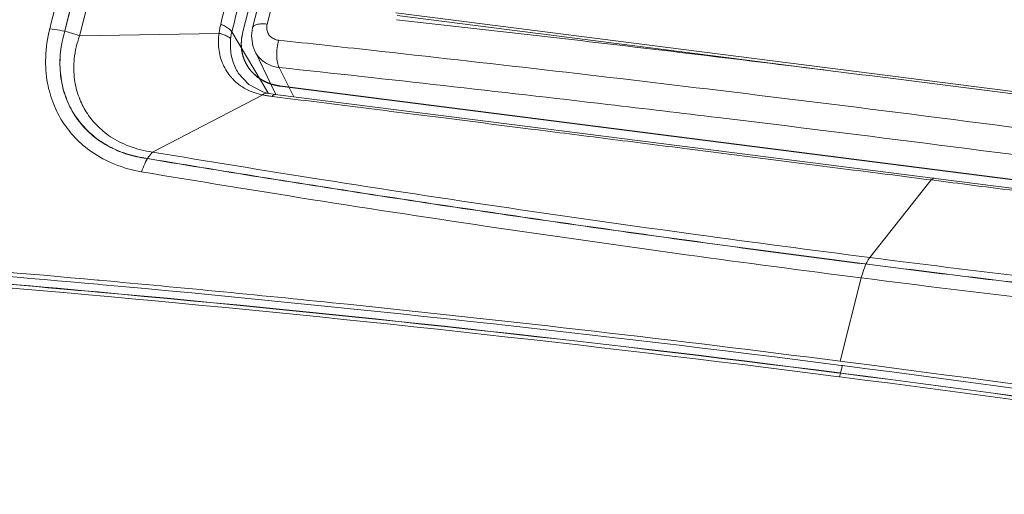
# Model space of a CAD drawing. Header units: millimetres. Extents: x -473 to 23648, y -382 to 1866.
# Tile 172 of 256: x 5688 to 5736, y 634 to 657. Entities that reach past the tile are written whole.
import ezdxf

# ---------------------------------------------------------------- set-up
doc = ezdxf.new("R2010")
doc.units = ezdxf.units.MM
doc.header["$LTSCALE"] = 80
doc.layers.get('0').update_dxf_attribs({"linetype": 'CONTINUOUS'})
for name, color, linetype in [('02___PRT_ALL_AXES', 7, 'CONTINUOUS'), ('09_ALL_ROUNDS', 7, 'CONTINUOUS'), ('20_ALL_FEATURES', 7, 'CONTINUOUS')]:
    doc.layers.add(name, color=color, linetype=linetype)

msp = doc.modelspace()

# ---------------------------------------------------------------- linework, layer by layer
at = {"linetype": 'Continuous', "lineweight": 0}
for p, q in [((5723.661, 751.164), (5699.529, 656.267)), ((5724.365, 751.341), (5700.234, 656.444)), ((5706.443, 656.987), (5759.779, 650.179)), ((5706.508, 656.862), (5727.776, 654.147)), ((5713.61, 655.848), (5713.346, 655.878)), ((5700.657, 653.048), (5699.637, 655.151)), ((5701.521, 652.939), (5700.816, 654.351)), ((5727.776, 654.148), (5727.509, 654.181))]:
    msp.add_line(p, q, dxfattribs=at)
msp.add_lwpolyline([(5699.529, 656.267), (5699.477, 655.878), (5699.542, 655.397), (5699.64, 655.145)], dxfattribs=at)
for centre, radius, start, end in [((5527.9, -950.446), 1616.994, 83.414483, 83.659504), ((5535.623, -886.521), 1551.009, 83.721338, 83.887205), ((5524.815, -976.891), 1643.618, 82.916163, 83.404133), ((5534.56, -897.821), 1561.05, 83.301186, 83.886264), ((5521.64, -1002.382), 1669.306, 82.4892, 82.906674)]:
    msp.add_arc(centre, radius, start, end, dxfattribs=at)
for points, knots in [([(5700.234, 656.444), (5700.126, 656.455), (5699.932, 656.461), (5699.691, 656.424), (5699.551, 656.337), (5699.532, 656.275), (5699.531, 656.267)], [0, 0, 0, 0, 0.3263595, 0.5754329, 0.7403803, 0.7665016, 0.7665016, 0.7665016, 0.7665016]), ([(5700.234, 656.444), (5700.216, 656.373), (5700.202, 656.226), (5700.257, 656.014), (5700.383, 655.837), (5700.566, 655.714), (5700.71, 655.677), (5700.784, 655.669)], [0, 0, 0, 0, 0.219854, 0.432232, 0.642528, 0.857329, 1.081166, 1.081166, 1.081166, 1.081166]), ([(5700.784, 655.669), (5700.753, 655.546), (5700.709, 655.296), (5700.691, 654.93), (5700.719, 654.612), (5700.774, 654.422), (5700.816, 654.351)], [0, 0, 0, 0, 0.379284, 0.76049, 1.093599, 1.339714, 1.339714, 1.339714, 1.339714]), ([(5699.64, 655.146), (5699.707, 655.008), (5699.898, 654.744), (5700.312, 654.462), (5700.645, 654.371), (5700.816, 654.351)], [0, 0, 0, 0, 0.459406, 0.956616, 1.473686, 1.473686, 1.473686, 1.473686]), ([(5705.248, 655.184), (5710.825, 654.571), (5723.526, 653.104), (5742.262, 650.711), (5755.41, 648.868), (5761.449, 647.989)], [0, 0, 0, 0, 16.832305, 38.355887, 56.661917, 56.661917, 56.661917, 56.661917]), ([(5716.657, 652.573), (5718.429, 652.364), (5727.314, 651.306), (5741.54, 649.489), (5753.977, 647.754), (5759.314, 646.984)], [0, 0, 0, 0, 5.351392, 26.844668, 43.022712, 43.022712, 43.022712, 43.022712])]:
    msp.add_open_spline(points, degree=3, knots=knots, dxfattribs=at)
at = {"layer": '02___PRT_ALL_AXES', "linetype": 'Continuous', "lineweight": 0}
for p, q in [((5723.247, 751.16), (5699.052, 656.011)), ((5697.805, 685.001), (5690.414, 655.861)), ((5700.851, 653.457), (5764.411, 645.343)), ((5700.854, 653.466), (5764.413, 645.353))]:
    msp.add_line(p, q, dxfattribs=at)
for points, knots in [([(5698.524, 687.83), (5698.313, 687.002), (5695.608, 676.342), (5692.904, 665.683), (5690.412, 655.852)], [0, 0, 0, 0, 2.565626, 32.991605, 32.991605, 32.991605, 32.991605]), ([(5694.181, 649.325), (5693.733, 649.399), (5692.896, 649.634), (5691.812, 650.208), (5690.984, 650.917), (5690.362, 651.7), (5689.904, 652.594), (5689.596, 653.649), (5689.514, 654.891), (5689.64, 655.766), (5689.755, 656.215)], [0, 0, 0, 0, 1.361307, 2.583298, 3.651609, 4.608016, 5.56723, 6.645791, 7.881763, 9.273309, 9.273309, 9.273309, 9.273309]), ([(5689.755, 656.215), (5689.916, 656.201), (5690.242, 656.155), (5690.722, 656.042), (5691.037, 655.936), (5691.19, 655.875)], [0, 0, 0, 0, 0.483986, 0.986203, 1.479307, 1.479307, 1.479307, 1.479307]), ([(5699.243, 654.486), (5699.236, 654.5), (5699.222, 654.529), (5699.205, 654.564), (5699.191, 654.593), (5699.181, 654.614), (5699.17, 654.635), (5699.16, 654.657), (5699.151, 654.675), (5699.145, 654.687), (5699.141, 654.694), (5699.139, 654.7), (5699.136, 654.705), (5699.134, 654.709), (5699.133, 654.712), (5699.132, 654.713), (5699.132, 654.714), (5699.131, 654.716), (5699.13, 654.719), (5699.129, 654.723), (5699.127, 654.728), (5699.125, 654.735), (5699.122, 654.745), (5699.118, 654.757), (5699.112, 654.772), (5699.103, 654.799), (5699.09, 654.838), (5699.078, 654.877), (5699.068, 654.904), (5699.063, 654.92), (5699.059, 654.932), (5699.056, 654.941), (5699.054, 654.949), (5699.052, 654.954), (5699.051, 654.958), (5699.05, 654.96), (5699.049, 654.962), (5699.049, 654.964), (5699.049, 654.965), (5699.048, 654.968), (5699.047, 654.973), (5699.046, 654.98), (5699.044, 654.99), (5699.041, 655.006), (5699.037, 655.026), (5699.032, 655.049), (5699.028, 655.073), (5699.023, 655.096), (5699.019, 655.12), (5699.014, 655.143), (5699.01, 655.163), (5699.007, 655.179), (5699.005, 655.189), (5699.004, 655.197), (5699.003, 655.202), (5699.002, 655.207), (5699.001, 655.211), (5699.001, 655.213), (5699, 655.214), (5699, 655.216), (5699, 655.218), (5699, 655.221), (5699, 655.227), (5698.999, 655.233), (5698.999, 655.241), (5698.998, 655.252), (5698.997, 655.268), (5698.996, 655.289), (5698.994, 655.314), (5698.993, 655.339), (5698.991, 655.364), (5698.99, 655.389), (5698.988, 655.414), (5698.987, 655.434), (5698.986, 655.451), (5698.985, 655.461), (5698.985, 655.47), (5698.984, 655.475), (5698.984, 655.479), (5698.984, 655.481), (5698.984, 655.483), (5698.984, 655.485), (5698.985, 655.489), (5698.985, 655.494), (5698.986, 655.503), (5698.986, 655.513), (5698.987, 655.525), (5698.988, 655.541), (5698.99, 655.57), (5698.993, 655.611), (5698.995, 655.652), (5698.997, 655.68), (5698.998, 655.697), (5698.999, 655.709), (5699, 655.719), (5699, 655.727), (5699, 655.732), (5699.001, 655.736), (5699.001, 655.739), (5699.001, 655.741), (5699.001, 655.742), (5699.002, 655.744), (5699.002, 655.747), (5699.003, 655.752), (5699.004, 655.758), (5699.005, 655.765), (5699.007, 655.773), (5699.01, 655.788), (5699.014, 655.809), (5699.019, 655.834), (5699.023, 655.859), (5699.028, 655.884), (5699.035, 655.918), (5699.043, 655.96), (5699.049, 655.994), (5699.052, 656.011)], [0, 0, 0, 0, 0.047593, 0.095187, 0.118983, 0.14278, 0.166577, 0.190374, 0.21417, 0.226069, 0.232018, 0.237967, 0.243916, 0.249865, 0.251353, 0.25284, 0.254341, 0.255877, 0.25895, 0.262023, 0.268169, 0.274315, 0.286607, 0.298899, 0.311191, 0.335776, 0.384944, 0.434112, 0.458696, 0.470989, 0.483281, 0.495573, 0.501719, 0.507865, 0.510938, 0.514011, 0.515547, 0.517057, 0.518558, 0.520059, 0.526063, 0.532067, 0.544074, 0.556082, 0.580097, 0.604112, 0.628128, 0.652143, 0.676158, 0.700174, 0.724189, 0.736196, 0.748204, 0.754208, 0.760212, 0.766215, 0.769217, 0.770718, 0.772219, 0.773781, 0.775342, 0.778464, 0.78471, 0.790955, 0.7972, 0.80969, 0.822181, 0.847161, 0.872142, 0.897123, 0.922104, 0.947084, 0.972065, 0.997046, 1.009536, 1.022026, 1.028272, 1.034517, 1.037639, 1.039189, 1.040723, 1.04379, 1.046858, 1.052994, 1.059129, 1.0714, 1.083671, 1.095942, 1.120484, 1.169568, 1.218652, 1.243194, 1.255465, 1.267736, 1.280007, 1.286142, 1.292278, 1.295345, 1.298413, 1.299947, 1.301526, 1.303131, 1.304736, 1.311158, 1.317579, 1.324, 1.330421, 1.343263, 1.368947, 1.394631, 1.420316, 1.446, 1.471684, 1.523053, 1.574421, 1.574421, 1.574421, 1.574421]), ([(5699.246, 654.495), (5699.239, 654.509), (5699.225, 654.538), (5699.207, 654.574), (5699.193, 654.602), (5699.183, 654.624), (5699.173, 654.645), (5699.162, 654.666), (5699.153, 654.684), (5699.147, 654.697), (5699.144, 654.704), (5699.141, 654.709), (5699.139, 654.714), (5699.137, 654.718), (5699.135, 654.721), (5699.135, 654.722), (5699.134, 654.724), (5699.134, 654.726), (5699.133, 654.728), (5699.131, 654.732), (5699.13, 654.737), (5699.127, 654.745), (5699.124, 654.754), (5699.12, 654.766), (5699.115, 654.782), (5699.106, 654.809), (5699.093, 654.848), (5699.08, 654.887), (5699.071, 654.914), (5699.066, 654.929), (5699.062, 654.941), (5699.059, 654.951), (5699.056, 654.959), (5699.054, 654.963), (5699.053, 654.967), (5699.052, 654.97), (5699.052, 654.972), (5699.051, 654.973), (5699.051, 654.975), (5699.05, 654.978), (5699.05, 654.982), (5699.048, 654.99), (5699.046, 655), (5699.043, 655.015), (5699.039, 655.035), (5699.035, 655.059), (5699.03, 655.082), (5699.026, 655.106), (5699.021, 655.129), (5699.017, 655.153), (5699.013, 655.173), (5699.01, 655.188), (5699.008, 655.198), (5699.006, 655.206), (5699.005, 655.212), (5699.004, 655.217), (5699.004, 655.22), (5699.003, 655.222), (5699.003, 655.224), (5699.003, 655.225), (5699.003, 655.227), (5699.002, 655.231), (5699.002, 655.236), (5699.002, 655.242), (5699.001, 655.251), (5699.001, 655.261), (5699, 655.278), (5698.998, 655.298), (5698.997, 655.323), (5698.995, 655.348), (5698.994, 655.373), (5698.992, 655.398), (5698.991, 655.423), (5698.989, 655.444), (5698.988, 655.461), (5698.988, 655.471), (5698.987, 655.479), (5698.987, 655.484), (5698.987, 655.488), (5698.987, 655.49), (5698.987, 655.492), (5698.987, 655.495), (5698.987, 655.499), (5698.987, 655.504), (5698.988, 655.512), (5698.989, 655.522), (5698.989, 655.535), (5698.99, 655.551), (5698.992, 655.579), (5698.995, 655.62), (5698.998, 655.661), (5698.999, 655.69), (5699.001, 655.706), (5699.001, 655.718), (5699.002, 655.728), (5699.003, 655.737), (5699.003, 655.742), (5699.003, 655.746), (5699.003, 655.748), (5699.003, 655.75), (5699.004, 655.752), (5699.004, 655.753), (5699.005, 655.757), (5699.005, 655.761), (5699.007, 655.768), (5699.008, 655.774), (5699.009, 655.782), (5699.012, 655.797), (5699.016, 655.818), (5699.021, 655.843), (5699.026, 655.869), (5699.031, 655.894), (5699.037, 655.927), (5699.045, 655.97), (5699.051, 656.003), (5699.055, 656.02)], [0, 0, 0, 0, 0.047593, 0.095187, 0.118983, 0.14278, 0.166577, 0.190374, 0.21417, 0.226069, 0.232018, 0.237967, 0.243916, 0.249865, 0.251353, 0.25284, 0.254341, 0.255877, 0.25895, 0.262023, 0.268169, 0.274315, 0.286607, 0.298899, 0.311191, 0.335776, 0.384944, 0.434112, 0.458696, 0.470989, 0.483281, 0.495573, 0.501719, 0.507865, 0.510938, 0.514011, 0.515547, 0.517057, 0.518558, 0.520059, 0.526063, 0.532067, 0.544074, 0.556082, 0.580097, 0.604112, 0.628128, 0.652143, 0.676158, 0.700174, 0.724189, 0.736196, 0.748204, 0.754208, 0.760212, 0.766215, 0.769217, 0.770718, 0.772219, 0.773781, 0.775342, 0.778464, 0.78471, 0.790955, 0.7972, 0.80969, 0.822181, 0.847161, 0.872142, 0.897123, 0.922104, 0.947084, 0.972065, 0.997046, 1.009536, 1.022026, 1.028272, 1.034517, 1.037639, 1.039189, 1.040723, 1.04379, 1.046858, 1.052994, 1.059129, 1.0714, 1.083671, 1.095942, 1.120484, 1.169568, 1.218652, 1.243194, 1.255465, 1.267736, 1.280007, 1.286142, 1.292278, 1.295345, 1.298413, 1.299947, 1.301526, 1.303131, 1.304736, 1.311158, 1.317579, 1.324, 1.330421, 1.343263, 1.368947, 1.394631, 1.420316, 1.446, 1.471684, 1.523053, 1.574421, 1.574421, 1.574421, 1.574421]), ([(5690.412, 655.852), (5690.328, 655.52), (5690.221, 654.849), (5690.26, 653.844), (5690.501, 652.891), (5690.935, 652.025), (5691.547, 651.276), (5692.315, 650.671), (5693.211, 650.231), (5693.862, 650.059), (5694.197, 650.003)], [0, 0, 0, 0, 1.027009, 2.023748, 2.995902, 3.953196, 4.908214, 5.874143, 6.862524, 7.881373, 7.881373, 7.881373, 7.881373]), ([(5690.414, 655.861), (5690.33, 655.529), (5690.223, 654.858), (5690.263, 653.854), (5690.504, 652.901), (5690.938, 652.034), (5691.55, 651.286), (5692.318, 650.681), (5693.213, 650.241), (5693.865, 650.069), (5694.2, 650.013)], [0, 0, 0, 0, 1.027009, 2.023748, 2.995902, 3.953196, 4.908214, 5.874143, 6.862524, 7.881373, 7.881373, 7.881373, 7.881373]), ([(5694.708, 650.277), (5694.33, 650.327), (5693.622, 650.501), (5692.703, 650.961), (5692.006, 651.545), (5691.491, 652.195), (5691.13, 652.939), (5690.908, 653.81), (5690.902, 654.824), (5691.061, 655.523), (5691.19, 655.875)], [0, 0, 0, 0, 1.143365, 2.165925, 3.057507, 3.848454, 4.635946, 5.521444, 6.524092, 7.648995, 7.648995, 7.648995, 7.648995]), ([(5699.665, 653.973), (5699.655, 653.983), (5699.64, 653.997), (5699.62, 654.015), (5699.607, 654.026), (5699.597, 654.036), (5699.591, 654.041), (5699.587, 654.045), (5699.584, 654.048), (5699.582, 654.05), (5699.579, 654.053), (5699.572, 654.061), (5699.561, 654.071), (5699.547, 654.086), (5699.535, 654.098), (5699.525, 654.108), (5699.519, 654.114), (5699.515, 654.119), (5699.512, 654.122), (5699.51, 654.124), (5699.508, 654.125), (5699.507, 654.127), (5699.506, 654.128), (5699.502, 654.132), (5699.497, 654.138), (5699.49, 654.147), (5699.482, 654.155), (5699.473, 654.166), (5699.463, 654.177), (5699.454, 654.188), (5699.448, 654.194), (5699.443, 654.2), (5699.439, 654.204), (5699.436, 654.207), (5699.434, 654.21), (5699.432, 654.212), (5699.431, 654.214), (5699.429, 654.217), (5699.426, 654.22), (5699.423, 654.224), (5699.419, 654.23), (5699.413, 654.236), (5699.405, 654.247), (5699.395, 654.26), (5699.384, 654.274), (5699.376, 654.284), (5699.371, 654.291), (5699.367, 654.296), (5699.365, 654.298), (5699.363, 654.301), (5699.361, 654.304), (5699.355, 654.313), (5699.346, 654.325), (5699.335, 654.342), (5699.325, 654.356), (5699.318, 654.367), (5699.313, 654.374), (5699.309, 654.379), (5699.307, 654.383), (5699.305, 654.385), (5699.304, 654.387), (5699.303, 654.388), (5699.302, 654.39), (5699.299, 654.395), (5699.295, 654.402), (5699.289, 654.411), (5699.283, 654.42), (5699.276, 654.433), (5699.262, 654.455), (5699.251, 654.473), (5699.243, 654.486)], [0, 0, 0, 0, 0.0409304, 0.0613956, 0.0818608, 0.0920934, 0.102326, 0.1074423, 0.1099964, 0.1125452, 0.1176426, 0.1227401, 0.1431299, 0.1635198, 0.1839096, 0.1941045, 0.2042995, 0.2093969, 0.2144944, 0.2170431, 0.2183459, 0.2197068, 0.2224288, 0.2251507, 0.2360384, 0.2469261, 0.2578138, 0.2687016, 0.290477, 0.3013647, 0.3122524, 0.3176963, 0.3231401, 0.328584, 0.3313059, 0.3340278, 0.3365618, 0.3390957, 0.3441636, 0.3492314, 0.3542993, 0.364435, 0.3745708, 0.3948422, 0.4151137, 0.4252494, 0.4353852, 0.440453, 0.4429845, 0.4455138, 0.4505722, 0.4556307, 0.4758646, 0.4960985, 0.5163323, 0.5264493, 0.5365662, 0.5416247, 0.5466831, 0.5492124, 0.5505112, 0.5518798, 0.554617, 0.5573542, 0.5683031, 0.579252, 0.5902009, 0.6011497, 0.6230475, 0.666843, 0.666843, 0.666843, 0.666843]), ([(5699.668, 653.983), (5699.658, 653.992), (5699.642, 654.006), (5699.622, 654.024), (5699.61, 654.036), (5699.6, 654.045), (5699.593, 654.051), (5699.589, 654.055), (5699.587, 654.057), (5699.584, 654.06), (5699.581, 654.063), (5699.574, 654.07), (5699.563, 654.081), (5699.549, 654.095), (5699.537, 654.108), (5699.528, 654.117), (5699.522, 654.123), (5699.517, 654.128), (5699.514, 654.131), (5699.512, 654.133), (5699.511, 654.135), (5699.51, 654.136), (5699.508, 654.138), (5699.504, 654.142), (5699.499, 654.148), (5699.492, 654.156), (5699.485, 654.164), (5699.475, 654.175), (5699.466, 654.186), (5699.456, 654.197), (5699.45, 654.204), (5699.445, 654.209), (5699.442, 654.213), (5699.439, 654.217), (5699.436, 654.22), (5699.435, 654.222), (5699.433, 654.224), (5699.431, 654.226), (5699.428, 654.23), (5699.425, 654.234), (5699.421, 654.239), (5699.416, 654.246), (5699.408, 654.256), (5699.397, 654.27), (5699.387, 654.283), (5699.378, 654.294), (5699.373, 654.3), (5699.37, 654.305), (5699.368, 654.308), (5699.366, 654.31), (5699.363, 654.314), (5699.358, 654.322), (5699.349, 654.335), (5699.337, 654.351), (5699.328, 654.365), (5699.32, 654.376), (5699.315, 654.383), (5699.311, 654.389), (5699.309, 654.392), (5699.307, 654.395), (5699.306, 654.396), (5699.305, 654.398), (5699.304, 654.399), (5699.301, 654.404), (5699.297, 654.411), (5699.291, 654.421), (5699.286, 654.43), (5699.278, 654.442), (5699.265, 654.464), (5699.253, 654.483), (5699.246, 654.495)], [0, 0, 0, 0, 0.0409304, 0.0613956, 0.0818608, 0.0920934, 0.102326, 0.1074423, 0.1099964, 0.1125452, 0.1176426, 0.1227401, 0.1431299, 0.1635198, 0.1839096, 0.1941045, 0.2042995, 0.2093969, 0.2144944, 0.2170431, 0.2183459, 0.2197068, 0.2224288, 0.2251507, 0.2360384, 0.2469261, 0.2578138, 0.2687016, 0.290477, 0.3013647, 0.3122524, 0.3176963, 0.3231401, 0.328584, 0.3313059, 0.3340278, 0.3365618, 0.3390957, 0.3441636, 0.3492314, 0.3542993, 0.364435, 0.3745708, 0.3948422, 0.4151137, 0.4252494, 0.4353852, 0.440453, 0.4429845, 0.4455138, 0.4505722, 0.4556307, 0.4758646, 0.4960985, 0.5163323, 0.5264493, 0.5365662, 0.5416247, 0.5466831, 0.5492124, 0.5505112, 0.5518798, 0.554617, 0.5573542, 0.5683031, 0.579252, 0.5902009, 0.6011497, 0.6230475, 0.666843, 0.666843, 0.666843, 0.666843]), ([(5699.723, 653.925), (5699.722, 653.926), (5699.721, 653.927), (5699.719, 653.928), (5699.718, 653.929), (5699.718, 653.93), (5699.717, 653.93), (5699.717, 653.93), (5699.717, 653.93), (5699.716, 653.931), (5699.716, 653.931), (5699.715, 653.932), (5699.714, 653.933), (5699.712, 653.934), (5699.711, 653.935), (5699.709, 653.937), (5699.707, 653.938), (5699.706, 653.939), (5699.705, 653.94), (5699.705, 653.94), (5699.705, 653.94), (5699.704, 653.94), (5699.704, 653.941), (5699.704, 653.941), (5699.703, 653.942), (5699.702, 653.942), (5699.701, 653.943), (5699.7, 653.944), (5699.7, 653.944), (5699.699, 653.945), (5699.699, 653.945), (5699.699, 653.945), (5699.698, 653.945), (5699.698, 653.946), (5699.698, 653.946), (5699.697, 653.946), (5699.696, 653.947), (5699.695, 653.948), (5699.694, 653.949), (5699.692, 653.951), (5699.69, 653.952), (5699.688, 653.954), (5699.687, 653.955), (5699.687, 653.955), (5699.686, 653.955), (5699.686, 653.956), (5699.686, 653.956), (5699.686, 653.956), (5699.685, 653.956), (5699.684, 653.957), (5699.684, 653.958), (5699.683, 653.959), (5699.682, 653.959), (5699.681, 653.96), (5699.681, 653.96), (5699.681, 653.96), (5699.681, 653.96), (5699.68, 653.96), (5699.68, 653.961), (5699.68, 653.961), (5699.679, 653.961), (5699.678, 653.962), (5699.677, 653.964), (5699.675, 653.965), (5699.673, 653.967), (5699.67, 653.969), (5699.667, 653.972), (5699.665, 653.973)], [0, 0, 0, 0, 0.00293814, 0.0044072, 0.00587627, 0.00661081, 0.00734534, 0.00771261, 0.00795739, 0.00832448, 0.00905866, 0.00979284, 0.0112612, 0.01272957, 0.01566629, 0.01860301, 0.02007137, 0.02153973, 0.02227391, 0.02300809, 0.02337518, 0.02361985, 0.02398677, 0.0247206, 0.02545443, 0.0269221, 0.02838977, 0.0291236, 0.02985743, 0.03059127, 0.03095818, 0.03114164, 0.0313251, 0.03169184, 0.03205859, 0.03279207, 0.03425905, 0.03572603, 0.037193, 0.04012695, 0.0430609, 0.04452788, 0.04599485, 0.04672834, 0.04703393, 0.04721722, 0.04758379, 0.04795037, 0.04868351, 0.04941666, 0.05088296, 0.05234926, 0.05308241, 0.05381555, 0.05418213, 0.0545487, 0.05473199, 0.05487169, 0.05510749, 0.0555791, 0.05605071, 0.05793714, 0.05982357, 0.06171, 0.06359644, 0.0673693, 0.07491503, 0.07491503, 0.07491503, 0.07491503]), ([(5699.725, 653.935), (5699.724, 653.935), (5699.723, 653.936), (5699.722, 653.938), (5699.721, 653.938), (5699.72, 653.939), (5699.72, 653.939), (5699.719, 653.94), (5699.719, 653.94), (5699.719, 653.94), (5699.718, 653.941), (5699.717, 653.941), (5699.716, 653.942), (5699.715, 653.943), (5699.713, 653.945), (5699.711, 653.946), (5699.71, 653.948), (5699.709, 653.948), (5699.708, 653.949), (5699.707, 653.949), (5699.707, 653.95), (5699.707, 653.95), (5699.706, 653.95), (5699.706, 653.95), (5699.705, 653.951), (5699.704, 653.952), (5699.703, 653.953), (5699.703, 653.953), (5699.702, 653.954), (5699.702, 653.954), (5699.701, 653.954), (5699.701, 653.955), (5699.701, 653.955), (5699.701, 653.955), (5699.7, 653.955), (5699.7, 653.956), (5699.699, 653.957), (5699.698, 653.958), (5699.696, 653.959), (5699.694, 653.96), (5699.692, 653.962), (5699.691, 653.963), (5699.69, 653.964), (5699.689, 653.964), (5699.689, 653.965), (5699.689, 653.965), (5699.688, 653.965), (5699.688, 653.965), (5699.688, 653.966), (5699.687, 653.966), (5699.686, 653.967), (5699.685, 653.968), (5699.684, 653.969), (5699.684, 653.969), (5699.683, 653.969), (5699.683, 653.97), (5699.683, 653.97), (5699.683, 653.97), (5699.683, 653.97), (5699.682, 653.97), (5699.682, 653.971), (5699.681, 653.972), (5699.679, 653.973), (5699.678, 653.974), (5699.676, 653.976), (5699.672, 653.979), (5699.67, 653.981), (5699.668, 653.983)], [0, 0, 0, 0, 0.00293814, 0.0044072, 0.00587627, 0.00661081, 0.00734534, 0.00771261, 0.00795739, 0.00832448, 0.00905866, 0.00979284, 0.0112612, 0.01272957, 0.01566629, 0.01860301, 0.02007137, 0.02153973, 0.02227391, 0.02300809, 0.02337518, 0.02361985, 0.02398677, 0.0247206, 0.02545443, 0.0269221, 0.02838977, 0.0291236, 0.02985743, 0.03059127, 0.03095818, 0.03114164, 0.0313251, 0.03169184, 0.03205859, 0.03279207, 0.03425905, 0.03572603, 0.037193, 0.04012695, 0.0430609, 0.04452788, 0.04599485, 0.04672834, 0.04703393, 0.04721722, 0.04758379, 0.04795037, 0.04868351, 0.04941666, 0.05088296, 0.05234926, 0.05308241, 0.05381555, 0.05418213, 0.0545487, 0.05473199, 0.05487169, 0.05510749, 0.0555791, 0.05605071, 0.05793714, 0.05982357, 0.06171, 0.06359644, 0.0673693, 0.07491503, 0.07491503, 0.07491503, 0.07491503]), ([(5700.465, 653.539), (5700.449, 653.544), (5700.424, 653.552), (5700.395, 653.562), (5700.379, 653.567), (5700.366, 653.571), (5700.354, 653.576), (5700.345, 653.579), (5700.339, 653.581), (5700.336, 653.582), (5700.334, 653.582), (5700.332, 653.583), (5700.328, 653.585), (5700.323, 653.587), (5700.315, 653.59), (5700.304, 653.594), (5700.287, 653.601), (5700.266, 653.61), (5700.245, 653.618), (5700.228, 653.625), (5700.218, 653.629), (5700.209, 653.633), (5700.204, 653.635), (5700.2, 653.636), (5700.198, 653.637), (5700.196, 653.638), (5700.194, 653.639), (5700.188, 653.642), (5700.179, 653.646), (5700.168, 653.652), (5700.156, 653.657), (5700.141, 653.664), (5700.126, 653.672), (5700.11, 653.679), (5700.101, 653.684), (5700.093, 653.687), (5700.087, 653.69), (5700.082, 653.693), (5700.079, 653.694), (5700.077, 653.695), (5700.076, 653.696), (5700.074, 653.697), (5700.072, 653.698), (5700.069, 653.7), (5700.064, 653.702), (5700.058, 653.706), (5700.05, 653.71), (5700.041, 653.715), (5700.025, 653.724), (5700.009, 653.733), (5699.994, 653.742), (5699.982, 653.748), (5699.97, 653.755), (5699.961, 653.76), (5699.956, 653.763), (5699.953, 653.765), (5699.951, 653.766), (5699.949, 653.767), (5699.946, 653.769), (5699.942, 653.772), (5699.935, 653.776), (5699.926, 653.782), (5699.912, 653.791), (5699.894, 653.803), (5699.877, 653.814), (5699.863, 653.823), (5699.854, 653.829), (5699.847, 653.833), (5699.842, 653.836), (5699.839, 653.838), (5699.837, 653.839), (5699.836, 653.841), (5699.833, 653.843), (5699.83, 653.845), (5699.825, 653.849), (5699.818, 653.854), (5699.809, 653.861), (5699.798, 653.869), (5699.784, 653.88), (5699.759, 653.898), (5699.737, 653.915), (5699.723, 653.925)], [0, 0, 0, 0, 0.0519169, 0.0778754, 0.0908546, 0.1038338, 0.1168131, 0.1297923, 0.1330371, 0.1362819, 0.1379043, 0.1395809, 0.1429903, 0.1498091, 0.1566278, 0.1702654, 0.183903, 0.2111782, 0.2384534, 0.252091, 0.2657286, 0.2725474, 0.2793662, 0.2827756, 0.284444, 0.2860419, 0.2892379, 0.2924339, 0.3052177, 0.3180016, 0.3307854, 0.3435692, 0.3691369, 0.3819208, 0.3947046, 0.4010965, 0.4074884, 0.4138804, 0.4170763, 0.4186743, 0.4202723, 0.4219521, 0.4236318, 0.4269913, 0.4337104, 0.4404294, 0.4471484, 0.4605865, 0.4740246, 0.5009007, 0.5143388, 0.5277769, 0.541215, 0.554653, 0.5580126, 0.5613721, 0.5630518, 0.5646614, 0.5678128, 0.5741155, 0.5804181, 0.5930235, 0.6056288, 0.6308395, 0.6560503, 0.6686556, 0.681261, 0.6875636, 0.6938663, 0.6970177, 0.6986297, 0.7003168, 0.7036911, 0.7070653, 0.7138138, 0.7205623, 0.7340594, 0.7475564, 0.7610534, 0.7880475, 0.8420356, 0.8420356, 0.8420356, 0.8420356]), ([(5700.467, 653.548), (5700.451, 653.554), (5700.426, 653.562), (5700.398, 653.571), (5700.381, 653.577), (5700.369, 653.581), (5700.357, 653.585), (5700.347, 653.588), (5700.341, 653.59), (5700.339, 653.591), (5700.336, 653.592), (5700.334, 653.592), (5700.331, 653.594), (5700.325, 653.596), (5700.317, 653.599), (5700.306, 653.604), (5700.29, 653.611), (5700.269, 653.619), (5700.247, 653.628), (5700.231, 653.634), (5700.22, 653.639), (5700.212, 653.642), (5700.206, 653.644), (5700.203, 653.646), (5700.201, 653.646), (5700.199, 653.647), (5700.196, 653.649), (5700.191, 653.651), (5700.182, 653.655), (5700.17, 653.661), (5700.159, 653.667), (5700.143, 653.674), (5700.128, 653.681), (5700.113, 653.689), (5700.103, 653.693), (5700.095, 653.697), (5700.09, 653.7), (5700.085, 653.702), (5700.081, 653.704), (5700.08, 653.705), (5700.078, 653.705), (5700.077, 653.706), (5700.075, 653.707), (5700.071, 653.709), (5700.066, 653.712), (5700.061, 653.715), (5700.053, 653.719), (5700.043, 653.725), (5700.027, 653.734), (5700.012, 653.742), (5699.996, 653.751), (5699.984, 653.758), (5699.973, 653.764), (5699.964, 653.769), (5699.958, 653.773), (5699.956, 653.774), (5699.954, 653.775), (5699.952, 653.776), (5699.949, 653.778), (5699.944, 653.781), (5699.937, 653.786), (5699.928, 653.791), (5699.914, 653.8), (5699.897, 653.812), (5699.879, 653.823), (5699.865, 653.833), (5699.856, 653.838), (5699.849, 653.843), (5699.845, 653.846), (5699.842, 653.848), (5699.84, 653.849), (5699.838, 653.85), (5699.836, 653.852), (5699.832, 653.855), (5699.828, 653.858), (5699.821, 653.863), (5699.812, 653.87), (5699.801, 653.878), (5699.786, 653.889), (5699.761, 653.908), (5699.74, 653.924), (5699.725, 653.935)], [0, 0, 0, 0, 0.0519169, 0.0778754, 0.0908546, 0.1038338, 0.1168131, 0.1297923, 0.1330371, 0.1362819, 0.1379043, 0.1395809, 0.1429903, 0.1498091, 0.1566278, 0.1702654, 0.183903, 0.2111782, 0.2384534, 0.252091, 0.2657286, 0.2725474, 0.2793662, 0.2827756, 0.284444, 0.2860419, 0.2892379, 0.2924339, 0.3052177, 0.3180016, 0.3307854, 0.3435692, 0.3691369, 0.3819208, 0.3947046, 0.4010965, 0.4074884, 0.4138804, 0.4170763, 0.4186743, 0.4202723, 0.4219521, 0.4236318, 0.4269913, 0.4337104, 0.4404294, 0.4471484, 0.4605865, 0.4740246, 0.5009007, 0.5143388, 0.5277769, 0.541215, 0.554653, 0.5580126, 0.5613721, 0.5630518, 0.5646614, 0.5678128, 0.5741155, 0.5804181, 0.5930235, 0.6056288, 0.6308395, 0.6560503, 0.6686556, 0.681261, 0.6875636, 0.6938663, 0.6970177, 0.6986297, 0.7003168, 0.7036911, 0.7070653, 0.7138138, 0.7205623, 0.7340594, 0.7475564, 0.7610534, 0.7880475, 0.8420356, 0.8420356, 0.8420356, 0.8420356]), ([(5700.54, 653.517), (5700.539, 653.518), (5700.538, 653.518), (5700.536, 653.519), (5700.535, 653.519), (5700.534, 653.519), (5700.533, 653.519), (5700.533, 653.519), (5700.532, 653.52), (5700.532, 653.52), (5700.531, 653.52), (5700.53, 653.52), (5700.529, 653.52), (5700.527, 653.521), (5700.525, 653.522), (5700.522, 653.522), (5700.52, 653.523), (5700.519, 653.523), (5700.518, 653.523), (5700.517, 653.524), (5700.517, 653.524), (5700.517, 653.524), (5700.516, 653.524), (5700.515, 653.524), (5700.514, 653.524), (5700.513, 653.525), (5700.512, 653.525), (5700.511, 653.525), (5700.51, 653.526), (5700.51, 653.526), (5700.509, 653.526), (5700.509, 653.526), (5700.509, 653.526), (5700.508, 653.526), (5700.508, 653.526), (5700.507, 653.526), (5700.506, 653.527), (5700.504, 653.527), (5700.502, 653.528), (5700.5, 653.528), (5700.497, 653.529), (5700.495, 653.53), (5700.494, 653.53), (5700.493, 653.53), (5700.493, 653.53), (5700.493, 653.531), (5700.492, 653.531), (5700.492, 653.531), (5700.491, 653.531), (5700.49, 653.531), (5700.489, 653.532), (5700.488, 653.532), (5700.487, 653.532), (5700.486, 653.532), (5700.486, 653.533), (5700.485, 653.533), (5700.485, 653.533), (5700.485, 653.533), (5700.485, 653.533), (5700.484, 653.533), (5700.483, 653.533), (5700.482, 653.534), (5700.48, 653.534), (5700.478, 653.535), (5700.476, 653.535), (5700.471, 653.537), (5700.467, 653.538), (5700.465, 653.539)], [0, 0, 0, 0, 0.00307807, 0.00461711, 0.00615615, 0.00692567, 0.00769519, 0.00807995, 0.00833637, 0.00872087, 0.00948988, 0.0102589, 0.01179692, 0.01333494, 0.01641099, 0.01948703, 0.02102506, 0.02256308, 0.02333209, 0.0241011, 0.02448561, 0.02474186, 0.02512611, 0.02589462, 0.02666313, 0.02820014, 0.02973715, 0.03050566, 0.03127417, 0.03204267, 0.03242693, 0.03261905, 0.03281118, 0.03319518, 0.03357918, 0.03434718, 0.03588318, 0.03741917, 0.03895517, 0.04202717, 0.04509917, 0.04663516, 0.04817116, 0.04893916, 0.04925912, 0.04945099, 0.04983474, 0.05021849, 0.05098598, 0.05175348, 0.05328846, 0.05482345, 0.05559095, 0.05635844, 0.05674219, 0.05712593, 0.05731781, 0.05746403, 0.05771082, 0.0582044, 0.05869799, 0.06067232, 0.06264665, 0.06462098, 0.06659531, 0.07054398, 0.0784413, 0.0784413, 0.0784413, 0.0784413]), ([(5700.543, 653.527), (5700.542, 653.527), (5700.54, 653.527), (5700.538, 653.528), (5700.537, 653.528), (5700.536, 653.529), (5700.536, 653.529), (5700.535, 653.529), (5700.535, 653.529), (5700.534, 653.529), (5700.534, 653.529), (5700.533, 653.53), (5700.531, 653.53), (5700.529, 653.53), (5700.527, 653.531), (5700.525, 653.532), (5700.523, 653.532), (5700.521, 653.533), (5700.52, 653.533), (5700.52, 653.533), (5700.519, 653.533), (5700.519, 653.533), (5700.518, 653.533), (5700.518, 653.534), (5700.517, 653.534), (5700.516, 653.534), (5700.514, 653.535), (5700.513, 653.535), (5700.513, 653.535), (5700.512, 653.535), (5700.512, 653.535), (5700.511, 653.535), (5700.511, 653.535), (5700.511, 653.536), (5700.51, 653.536), (5700.509, 653.536), (5700.508, 653.536), (5700.507, 653.537), (5700.505, 653.537), (5700.502, 653.538), (5700.5, 653.539), (5700.498, 653.539), (5700.497, 653.54), (5700.496, 653.54), (5700.495, 653.54), (5700.495, 653.54), (5700.495, 653.54), (5700.494, 653.54), (5700.494, 653.54), (5700.493, 653.541), (5700.491, 653.541), (5700.49, 653.541), (5700.489, 653.542), (5700.489, 653.542), (5700.488, 653.542), (5700.488, 653.542), (5700.488, 653.542), (5700.487, 653.542), (5700.487, 653.542), (5700.487, 653.542), (5700.486, 653.543), (5700.484, 653.543), (5700.483, 653.544), (5700.481, 653.544), (5700.478, 653.545), (5700.474, 653.546), (5700.47, 653.547), (5700.467, 653.548)], [0, 0, 0, 0, 0.00307807, 0.00461711, 0.00615615, 0.00692567, 0.00769519, 0.00807995, 0.00833637, 0.00872087, 0.00948988, 0.0102589, 0.01179692, 0.01333494, 0.01641099, 0.01948703, 0.02102506, 0.02256308, 0.02333209, 0.0241011, 0.02448561, 0.02474186, 0.02512611, 0.02589462, 0.02666313, 0.02820014, 0.02973715, 0.03050566, 0.03127417, 0.03204267, 0.03242693, 0.03261905, 0.03281118, 0.03319518, 0.03357918, 0.03434718, 0.03588318, 0.03741917, 0.03895517, 0.04202717, 0.04509917, 0.04663516, 0.04817116, 0.04893916, 0.04925912, 0.04945099, 0.04983474, 0.05021849, 0.05098598, 0.05175348, 0.05328846, 0.05482345, 0.05559095, 0.05635844, 0.05674219, 0.05712593, 0.05731781, 0.05746403, 0.05771082, 0.0582044, 0.05869799, 0.06067232, 0.06264665, 0.06462098, 0.06659531, 0.07054398, 0.0784413, 0.0784413, 0.0784413, 0.0784413]), ([(5700.699, 653.481), (5700.693, 653.483), (5700.684, 653.484), (5700.671, 653.487), (5700.662, 653.489), (5700.653, 653.491), (5700.646, 653.492), (5700.64, 653.494), (5700.636, 653.494), (5700.633, 653.495), (5700.631, 653.495), (5700.629, 653.496), (5700.627, 653.496), (5700.627, 653.496), (5700.626, 653.496), (5700.625, 653.497), (5700.624, 653.497), (5700.623, 653.497), (5700.62, 653.498), (5700.617, 653.499), (5700.613, 653.5), (5700.608, 653.501), (5700.603, 653.502), (5700.599, 653.503), (5700.596, 653.503), (5700.595, 653.504), (5700.594, 653.504), (5700.593, 653.504), (5700.592, 653.504), (5700.591, 653.505), (5700.589, 653.505), (5700.586, 653.506), (5700.582, 653.507), (5700.577, 653.508), (5700.574, 653.509), (5700.572, 653.509), (5700.571, 653.51), (5700.57, 653.51), (5700.569, 653.51), (5700.568, 653.51), (5700.565, 653.511), (5700.562, 653.512), (5700.557, 653.513), (5700.55, 653.515), (5700.544, 653.516), (5700.54, 653.517)], [0, 0, 0, 0, 0.0186191, 0.0279246, 0.0372221, 0.0465197, 0.0558091, 0.0604518, 0.0650946, 0.067416, 0.0697373, 0.0720587, 0.0732194, 0.0737997, 0.0743801, 0.0751527, 0.0759253, 0.0774705, 0.080561, 0.0836514, 0.0867419, 0.0929228, 0.0991037, 0.1021942, 0.1052846, 0.1068299, 0.1075378, 0.1081164, 0.1092735, 0.1104307, 0.112745, 0.1150593, 0.1196879, 0.1243166, 0.1289452, 0.1301024, 0.1312595, 0.1318381, 0.1325067, 0.133934, 0.1367885, 0.139643, 0.145352, 0.151061, 0.162479, 0.162479, 0.162479, 0.162479]), ([(5700.775, 653.478), (5700.771, 653.478), (5700.765, 653.479), (5700.756, 653.481), (5700.751, 653.482), (5700.747, 653.482), (5700.745, 653.483), (5700.743, 653.483), (5700.742, 653.483), (5700.741, 653.484), (5700.739, 653.484), (5700.736, 653.484), (5700.733, 653.485), (5700.728, 653.486), (5700.722, 653.487), (5700.714, 653.488), (5700.706, 653.49), (5700.699, 653.491), (5700.689, 653.493), (5700.679, 653.495), (5700.668, 653.497), (5700.661, 653.499), (5700.653, 653.501), (5700.646, 653.502), (5700.638, 653.504), (5700.632, 653.505), (5700.627, 653.506), (5700.624, 653.507), (5700.622, 653.507), (5700.62, 653.508), (5700.619, 653.508), (5700.618, 653.508), (5700.616, 653.509), (5700.614, 653.509), (5700.61, 653.51), (5700.604, 653.511), (5700.599, 653.513), (5700.595, 653.514), (5700.593, 653.514), (5700.591, 653.515), (5700.59, 653.515), (5700.589, 653.515), (5700.588, 653.515), (5700.588, 653.515), (5700.587, 653.516), (5700.585, 653.516), (5700.583, 653.517), (5700.581, 653.517), (5700.577, 653.518), (5700.573, 653.519), (5700.567, 653.521), (5700.557, 653.523), (5700.549, 653.525), (5700.543, 653.527)], [0, 0, 0, 0, 0.0124579, 0.0186869, 0.0249158, 0.0280303, 0.0311448, 0.032702, 0.0335449, 0.0345163, 0.0364591, 0.0384019, 0.0422876, 0.0461732, 0.0539445, 0.0617157, 0.069487, 0.0772525, 0.0850071, 0.1005164, 0.108271, 0.1160257, 0.1237636, 0.1315015, 0.1392394, 0.1469773, 0.1508463, 0.1547152, 0.1566497, 0.1575519, 0.1583242, 0.1598688, 0.1614133, 0.1645025, 0.1675916, 0.1737699, 0.1799481, 0.1830373, 0.1861264, 0.187671, 0.1892155, 0.1899878, 0.190429, 0.1909803, 0.192083, 0.1931857, 0.195391, 0.1975964, 0.2020071, 0.2064177, 0.2108284, 0.2196498, 0.2372925, 0.2372925, 0.2372925, 0.2372925]), ([(5700.851, 653.457), (5700.845, 653.458), (5700.833, 653.459), (5700.814, 653.462), (5700.799, 653.464), (5700.786, 653.466), (5700.777, 653.468), (5700.768, 653.469), (5700.759, 653.471), (5700.751, 653.472), (5700.745, 653.473), (5700.74, 653.474), (5700.736, 653.475), (5700.732, 653.475), (5700.73, 653.476), (5700.729, 653.476), (5700.728, 653.476), (5700.727, 653.476), (5700.726, 653.476), (5700.724, 653.477), (5700.72, 653.477), (5700.715, 653.478), (5700.708, 653.48), (5700.703, 653.481), (5700.699, 653.481)], [0, 0, 0, 0, 0.018766, 0.0375162, 0.0562507, 0.0656102, 0.0749698, 0.0843175, 0.0936652, 0.1030089, 0.1076768, 0.1123447, 0.1170126, 0.1216805, 0.1228475, 0.1240145, 0.124598, 0.1252576, 0.126653, 0.1294437, 0.1322345, 0.137816, 0.1433975, 0.1545605, 0.1545605, 0.1545605, 0.1545605]), ([(5700.854, 653.466), (5700.853, 653.467), (5700.851, 653.467), (5700.849, 653.467), (5700.848, 653.467), (5700.847, 653.467), (5700.846, 653.467), (5700.846, 653.467), (5700.845, 653.467), (5700.845, 653.468), (5700.844, 653.468), (5700.843, 653.468), (5700.842, 653.468), (5700.84, 653.468), (5700.837, 653.469), (5700.835, 653.469), (5700.833, 653.469), (5700.831, 653.469), (5700.83, 653.469), (5700.83, 653.47), (5700.829, 653.47), (5700.829, 653.47), (5700.828, 653.47), (5700.828, 653.47), (5700.827, 653.47), (5700.825, 653.47), (5700.824, 653.47), (5700.823, 653.47), (5700.822, 653.471), (5700.822, 653.471), (5700.821, 653.471), (5700.821, 653.471), (5700.821, 653.471), (5700.82, 653.471), (5700.82, 653.471), (5700.819, 653.471), (5700.818, 653.471), (5700.816, 653.471), (5700.814, 653.472), (5700.812, 653.472), (5700.809, 653.473), (5700.807, 653.473), (5700.806, 653.473), (5700.805, 653.473), (5700.804, 653.473), (5700.804, 653.473), (5700.804, 653.473), (5700.803, 653.473), (5700.803, 653.473), (5700.801, 653.474), (5700.8, 653.474), (5700.799, 653.474), (5700.798, 653.474), (5700.797, 653.474), (5700.797, 653.474), (5700.796, 653.474), (5700.796, 653.474), (5700.796, 653.474), (5700.796, 653.475), (5700.795, 653.475), (5700.795, 653.475), (5700.794, 653.475), (5700.792, 653.475), (5700.791, 653.475), (5700.789, 653.476), (5700.786, 653.476), (5700.782, 653.477), (5700.778, 653.477), (5700.775, 653.478)], [0, 0, 0, 0, 0.00312897, 0.00469346, 0.00625794, 0.00704019, 0.00782243, 0.00821355, 0.00847422, 0.00886509, 0.00964685, 0.01042861, 0.01199212, 0.01355563, 0.01668266, 0.01980968, 0.02137319, 0.0229367, 0.02371846, 0.02450022, 0.02489109, 0.0251516, 0.02554223, 0.0263235, 0.02710477, 0.02866731, 0.03022985, 0.03101112, 0.03179239, 0.03257366, 0.0329643, 0.03315962, 0.03335493, 0.03374532, 0.03413571, 0.0349165, 0.03647806, 0.03803962, 0.03960118, 0.0427243, 0.04584742, 0.04740898, 0.04897054, 0.04975132, 0.05007661, 0.05027168, 0.05066183, 0.05105197, 0.05183226, 0.05261256, 0.05417314, 0.05573372, 0.05651401, 0.05729431, 0.05768445, 0.0580746, 0.05826967, 0.05841833, 0.05866925, 0.05917108, 0.05967291, 0.06067657, 0.06168023, 0.06368756, 0.06569488, 0.06770221, 0.07171685, 0.07974615, 0.07974615, 0.07974615, 0.07974615]), ([(5694.181, 649.325), (5694.225, 649.458), (5694.321, 649.704), (5694.495, 650.026), (5694.635, 650.206), (5694.708, 650.277)], [0, 0, 0, 0, 0.42055, 0.789991, 1.09645, 1.09645, 1.09645, 1.09645]), ([(5694.197, 650.003), (5698.017, 649.365), (5705.706, 648.133), (5717.324, 646.427), (5725.124, 645.383), (5729.048, 644.882)], [0, 0, 0, 0, 11.619003, 23.360909, 35.2266, 35.2266, 35.2266, 35.2266]), ([(5694.2, 650.013), (5698.02, 649.374), (5705.709, 648.143), (5717.327, 646.437), (5725.127, 645.392), (5729.05, 644.891)], [0, 0, 0, 0, 11.619003, 23.360909, 35.2266, 35.2266, 35.2266, 35.2266]), ([(5729.289, 645.193), (5726.485, 645.551), (5720.678, 646.319), (5711.859, 647.569), (5703.135, 648.897), (5697.415, 649.824), (5694.708, 650.277)], [0, 0, 0, 0, 8.480697, 17.572431, 26.720855, 34.954715, 34.954715, 34.954715, 34.954715]), ([(5728.877, 644.211), (5726.062, 644.57), (5720.234, 645.341), (5711.384, 646.598), (5702.632, 647.936), (5696.896, 648.869), (5694.181, 649.325)], [0, 0, 0, 0, 8.512883, 17.636925, 26.814829, 35.073051, 35.073051, 35.073051, 35.073051]), ([(5728.877, 644.211), (5728.912, 644.347), (5728.986, 644.599), (5729.12, 644.93), (5729.23, 645.118), (5729.289, 645.193)], [0, 0, 0, 0, 0.423532, 0.785585, 1.071077, 1.071077, 1.071077, 1.071077]), ([(5765.188, 641.279), (5762.322, 641.54), (5756.382, 642.107), (5747.283, 643.052), (5738.181, 644.086), (5732.156, 644.827), (5729.289, 645.193)], [0, 0, 0, 0, 8.633338, 17.900848, 27.442683, 36.113205, 36.113205, 36.113205, 36.113205]), ([(5765.249, 640.933), (5761.173, 641.304), (5753.07, 642.09), (5741.002, 643.406), (5733.015, 644.375), (5729.048, 644.882)], [0, 0, 0, 0, 12.281298, 24.420325, 36.418339, 36.418339, 36.418339, 36.418339]), ([(5765.252, 640.943), (5761.175, 641.314), (5753.073, 642.1), (5741.004, 643.416), (5733.017, 644.385), (5729.05, 644.891)], [0, 0, 0, 0, 12.281298, 24.420325, 36.418339, 36.418339, 36.418339, 36.418339]), ([(5764.922, 640.294), (5762.045, 640.555), (5756.08, 641.12), (5746.944, 642.064), (5737.805, 643.1), (5731.755, 643.843), (5728.877, 644.211)], [0, 0, 0, 0, 8.668238, 17.973953, 27.554863, 36.259633, 36.259633, 36.259633, 36.259633])]:
    msp.add_open_spline(points, degree=3, knots=knots, dxfattribs=at)
at = {"layer": '09_ALL_ROUNDS', "linetype": 'Continuous', "lineweight": 0}
for p, q in [((5691.19, 655.875), (5697.92, 655.999)), ((5698.532, 656.075), (5700.3, 653.107)), ((5698.842, 654.085), (5698.839, 654.089)), ((5699.346, 653.527), (5698.842, 654.085)), ((5700.02, 653.176), (5699.346, 653.527)), ((5700.251, 653.115), (5700.02, 653.176)), ((5694.708, 650.277), (5700.02, 653.034)), ((5700.251, 653.115), (5700.251, 653.115)), ((5700.623, 653.053), (5700.251, 653.115)), ((5700.609, 652.942), (5700.473, 652.958)), ((5710.004, 651.866), (5700.623, 653.053)), ((5721.002, 650.467), (5710.004, 651.866)), ((5732.58, 648.99), (5721.002, 650.467)), ((5729.289, 645.193), (5732.254, 648.932)), ((5732.381, 648.915), (5732.254, 648.932))]:
    msp.add_line(p, q, dxfattribs=at)
msp.add_lwpolyline([(5764.185, 644.939), (5754.843, 646.142), (5743.839, 647.552), (5732.58, 648.99)], dxfattribs=at)
for centre, radius, start, end in [((5701.125, 658.328), 5.409, 258.2143, 260.6314), ((5701.192, 658.732), 5.818, 260.6238, 262.9054)]:
    msp.add_arc(centre, radius, start, end, dxfattribs=at)
for points, knots in [([(5689.755, 656.215), (5690.709, 659.979), (5692.551, 667.245), (5695.216, 677.756), (5696.927, 684.503), (5697.751, 687.748)], [0, 0, 0, 0, 11.648453, 22.487846, 32.530512, 32.530512, 32.530512, 32.530512]), ([(5691.19, 655.875), (5692.135, 659.604), (5693.961, 666.802), (5696.602, 677.214), (5698.298, 683.896), (5699.114, 687.111)], [0, 0, 0, 0, 11.540911, 22.275316, 32.225296, 32.225296, 32.225296, 32.225296]), ([(5697.996, 656.439), (5698.321, 657.713), (5698.965, 660.246), (5699.941, 664.084), (5700.928, 667.962), (5701.921, 671.869), (5702.901, 675.719), (5703.881, 679.574), (5704.534, 682.141), (5704.87, 683.461)], [0, 0, 0, 0, 3.944852, 7.842252, 11.879598, 15.948028, 19.937879, 23.795864, 27.882896, 27.882896, 27.882896, 27.882896]), ([(5698.532, 656.075), (5698.856, 657.349), (5699.5, 659.883), (5700.475, 663.721), (5701.461, 667.599), (5702.454, 671.506), (5703.433, 675.356), (5704.413, 679.211), (5705.065, 681.778), (5705.401, 683.098)], [0, 0, 0, 0, 3.94493, 7.842403, 11.87982, 15.948317, 19.938228, 23.796268, 27.882224, 27.882224, 27.882224, 27.882224]), ([(5698.514, 653.866), (5698.348, 654.054), (5698.065, 654.495), (5697.868, 655.241), (5697.883, 655.757), (5697.92, 655.999)], [0, 0, 0, 0, 0.751722, 1.545085, 2.279405, 2.279405, 2.279405, 2.279405]), ([(5697.92, 655.999), (5697.927, 656.074), (5697.947, 656.221), (5697.978, 656.367), (5697.996, 656.439)], [0, 0, 0, 0, 0.2252356, 0.4465616, 0.4465616, 0.4465616, 0.4465616]), ([(5697.92, 655.999), (5698.003, 655.98), (5698.154, 655.937), (5698.344, 655.854), (5698.444, 655.781), (5698.476, 655.741)], [0, 0, 0, 0, 0.2578502, 0.468308, 0.6208833, 0.6208833, 0.6208833, 0.6208833]), ([(5697.996, 656.439), (5698.078, 656.406), (5698.226, 656.338), (5698.41, 656.219), (5698.503, 656.123), (5698.532, 656.075)], [0, 0, 0, 0, 0.2640961, 0.4863466, 0.6560442, 0.6560442, 0.6560442, 0.6560442]), ([(5698.476, 655.741), (5698.481, 655.798), (5698.495, 655.91), (5698.518, 656.021), (5698.532, 656.075)], [0, 0, 0, 0, 0.1715512, 0.3386321, 0.3386321, 0.3386321, 0.3386321]), ([(5698.839, 654.089), (5698.785, 654.177), (5698.622, 654.482), (5698.464, 655.04), (5698.456, 655.514), (5698.476, 655.741)], [0, 0, 0, 0, 0.309876, 1.032453, 1.716876, 1.716876, 1.716876, 1.716876]), ([(5699.221, 653.309), (5698.977, 653.439), (5698.731, 653.626), (5698.53, 653.849), (5698.514, 653.866)], [0, 0, 0, 0, 0.8308219, 0.9012061, 0.9012061, 0.9012061, 0.9012061]), ([(5700.02, 653.034), (5700.058, 653.067), (5700.131, 653.115), (5700.218, 653.121), (5700.251, 653.115)], [0, 0, 0, 0, 0.1519627, 0.2516462, 0.2516462, 0.2516462, 0.2516462]), ([(5732.254, 648.932), (5731.002, 649.091), (5728.421, 649.421), (5724.499, 649.92), (5720.554, 650.422), (5716.701, 650.912), (5712.831, 651.403), (5708.812, 651.911), (5704.697, 652.43), (5701.941, 652.775), (5700.609, 652.942)], [0, 0, 0, 0, 3.788176, 7.806194, 11.861119, 15.71605, 19.458169, 23.565181, 27.870665, 31.898462, 31.898462, 31.898462, 31.898462]), ([(5732.254, 648.932), (5732.278, 648.961), (5732.317, 649.006), (5732.375, 649.015), (5732.393, 649.013)], [0, 0, 0, 0, 0.1124239, 0.166674, 0.166674, 0.166674, 0.166674]), ([(5764.039, 644.844), (5762.689, 645.02), (5759.939, 645.378), (5755.828, 645.909), (5751.803, 646.427), (5747.899, 646.929), (5744.011, 647.428), (5740.05, 647.935), (5736.151, 648.434), (5733.598, 648.76), (5732.381, 648.915)], [0, 0, 0, 0, 4.085028, 8.317954, 12.4379, 16.257848, 20.125606, 24.198342, 28.237879, 31.919292, 31.919292, 31.919292, 31.919292])]:
    msp.add_open_spline(points, degree=3, knots=knots, dxfattribs=at)
for points in [[(5700.02, 653.034), (5699.743, 653.083), (5699.469, 653.176), (5699.221, 653.309)], [(5700.473, 652.958), (5700.498, 652.991), (5700.526, 653.024), (5700.563, 653.041)], [(5700.563, 653.041), (5700.581, 653.049), (5700.602, 653.053), (5700.623, 653.051)]]:
    msp.add_open_spline(points, degree=3, dxfattribs=at)
at = {"layer": '20_ALL_FEATURES', "linetype": 'Continuous', "lineweight": 0}
for p, q in [((5727.856, 640.196), (5728.877, 644.211)), ((5692.06, 644.105), (5692.135, 644.098)), ((5692.073, 643.903), (5692.116, 643.9)), ((5691.437, 643.414), (5690.789, 643.472)), ((5727.856, 640.196), (5727.949, 640.184)), ((5727.874, 639.627), (5727.965, 639.987)), ((5727.915, 639.993), (5727.965, 639.987)), ((5727.806, 639.449), (5727.671, 639.466)), ((5727.871, 639.617), (5727.691, 639.64)), ((5727.692, 639.65), (5727.874, 639.627)), ((5727.847, 639.444), (5727.806, 639.449)), ((5727.871, 639.617), (5727.823, 639.428))]:
    msp.add_line(p, q, dxfattribs=at)
for centre, radius, start, end in [((5609.612, -271.022), 918.634, 84.849899, 85.498862), ((5609.401, -270.956), 918.787, 84.838331, 85.485442), ((5609.44, -269.434), 916.523, 84.90782, 85.480236), ((5609.589, -270.526), 917.765, 84.923069, 85.494932), ((5609.51, -271.509), 918.762, 84.843746, 85.494809), ((5604.475, -325.299), 973.153, 82.712651, 84.833021), ((5606.577, -302.131), 950.089, 84.107483, 84.833334), ((5604.947, -318.7), 965.993, 82.701198, 84.863137), ((5604.387, -325.605), 973.089, 82.720232, 84.829586), ((5604.389, -325.593), 973.087, 82.720305, 84.829676), ((5602.469, -341.185), 989.359, 82.719012, 84.103062), ((5594.452, -403.268), 1051.957, 80.611937, 82.709285), ((5594.401, -404.31), 1052.803, 80.618353, 82.71149), ((5594.215, -404.213), 1052.177, 80.581341, 82.703417), ((5594.269, -404.952), 1053.079, 80.590899, 82.711346), ((5594.272, -404.942), 1053.078, 80.590947, 82.711346)]:
    msp.add_arc(centre, radius, start, end, dxfattribs=at)
msp.add_open_spline([(5693.036, 748.422), (5690.329, 737.778), (5684.869, 715.759), (5676.837, 681.586), (5671.627, 658.034), (5669.027, 645.891)], degree=3, knots=[0, 0, 0, 0, 32.949485, 68.055215, 105.310263, 105.310263, 105.310263, 105.310263], dxfattribs=at)
msp.add_open_spline([(5692.08, 643.525), (5691.655, 643.563), (5691.23, 643.601), (5690.805, 643.639)], degree=3, dxfattribs=at)

doc.saveas('drawing.dxf')
